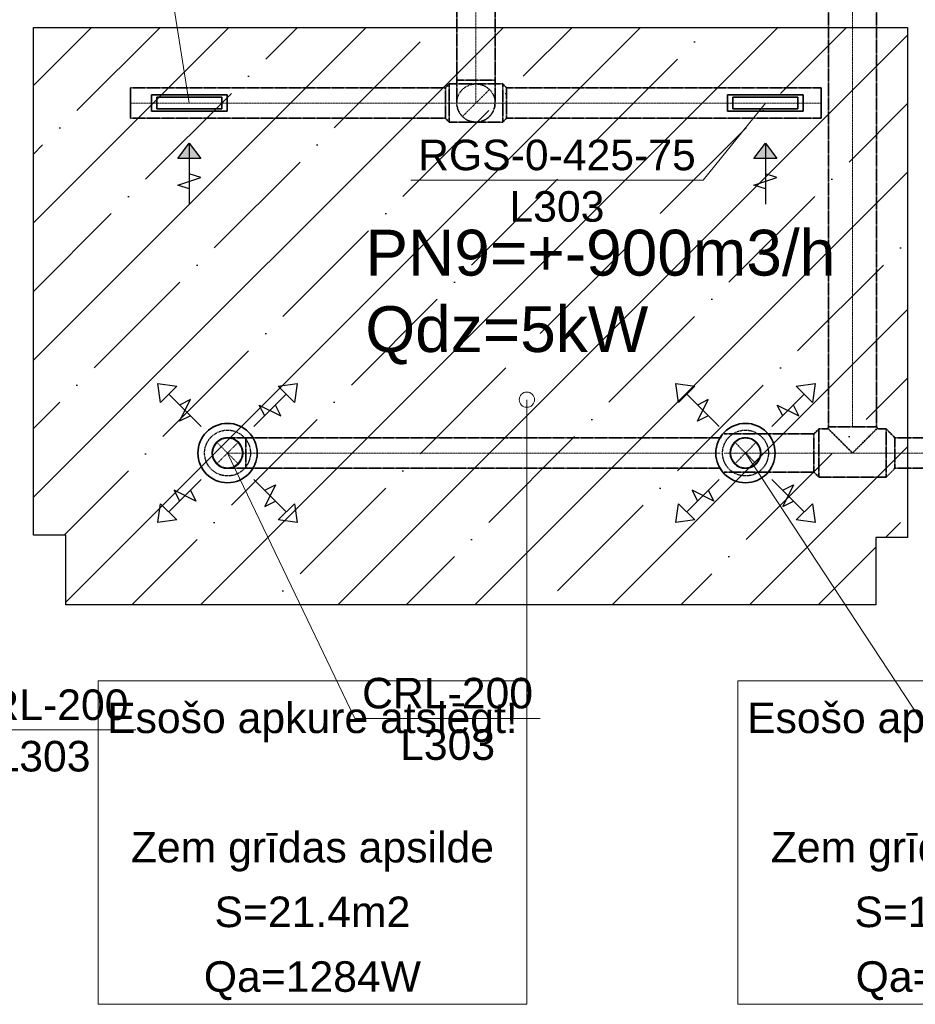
# Model space of a CAD drawing. Header units: millimetres. Extents: x -134161 to 355560, y -27497 to 30328.
# Tile 89 of 95: x 190207 to 196067, y -19051 to -12609. Entities that reach past the tile are written whole.
import ezdxf

# ---------------------------------------------------------------- set-up
doc = ezdxf.new("R2010")
doc.units = ezdxf.units.MM
for name, pattern in [('CenterLine', [17.2, 13, -2, 0.2, -2]), ('HIDDEN', [9.525, 6.35, -3.175]), ('UnderCeiling', [6.7, 4.2, -1, 0.5, -1])]:
    doc.linetypes.add(name, pattern=pattern)
doc.layers.add('AVK-A_uzdevums', color=1, linetype='CONTINUOUS', lineweight=30)
doc.layers.add('AVK-V_uzdevums', color=5, linetype='CONTINUOUS', lineweight=30)
for name, color, linetype in [('Vent-PN8-N-Plusmas bulta', 7, 'CONTINUOUS'), ('Vent-PN8-P-Plusmas bulta', 7, 'CONTINUOUS'), ('Vent-PN8-P-Teksts-', 7, 'CONTINUOUS'), ('Vent-PN9-N', 7, 'CONTINUOUS'), ('Vent-PN9-N-Iekarta', 7, 'CONTINUOUS'), ('Vent-PN9-N-Teksts-', 7, 'CONTINUOUS'), ('Vent-PN9-P', 7, 'CONTINUOUS'), ('Vent-PN9-P-Iekarta', 7, 'CONTINUOUS'), ('Vent-PN9-P-Teksts-', 7, 'CONTINUOUS')]:
    doc.layers.add(name, color=color, linetype=linetype)
doc.styles.add('Arial', font='arial.ttf', dxfattribs={"height": 187.5})
doc.styles.add('PBL', font='arial.ttf')

# ---------------------------------------------------------------- blocks, each defined once
blk = doc.blocks.new('*U1126')
at = {"layer": 'Vent-PN9-N-Teksts-', "color": 7, "linetype": 'Continuous', "lineweight": 15}
for p, q in [((53334.3, 3529.9, 2200), (52926.5, 3025, 2200)), ((52926.5, 3025, 2200), (51015, 3025, 2200))]:
    blk.add_line(p, q, dxfattribs=at)
at = {"layer": 'Vent-PN9-N-Teksts-', "color": 7, "linetype": 'Continuous', "lineweight": 25, "style": 'Arial'}
for s, p in [('RGS-0-425-75', (51062.3, 3090, 2200)), ('L303', (51660, 2753.2, 2200))]:
    blk.add_text(s, height=200, dxfattribs=at).set_placement(p)
blk = doc.blocks.new('*U1127')
at = {"layer": 'Vent-PN9-N-Teksts-', "color": 7, "linetype": 'Continuous', "lineweight": 15}
for p, q in [((49316.6, 5071.7, 2200), (47405.1, 5071.7, 2200)), ((49565.6, 3529.9, 2200), (49316.6, 5071.7, 2200))]:
    blk.add_line(p, q, dxfattribs=at)
at = {"layer": 'Vent-PN9-N-Teksts-', "color": 7, "linetype": 'Continuous', "lineweight": 25, "style": 'Arial'}
for s, p in [('RGS-0-425-75', (47452.4, 5136.7, 2200)), ('L303', (48050.1, 4799.9, 2200))]:
    blk.add_text(s, height=200, dxfattribs=at).set_placement(p)
blk = doc.blocks.new('*U1184')
at = {"layer": 'Vent-PN8-P-Teksts-', "color": 7, "linetype": 'Continuous', "lineweight": 15}
for p, q in [((47392, 1239.6, 2300), (48002.1, -572.1, 2300)), ((48002.1, -572.1, 2300), (49214.8, -572.1, 2300))]:
    blk.add_line(p, q, dxfattribs=at)
at = {"layer": 'Vent-PN8-P-Teksts-', "color": 7, "linetype": 'Continuous', "lineweight": 25, "style": 'Arial'}
for s, p in [('CRL-200', (48049.4, -507.1, 2300)), ('L303', (48297.7, -843.9, 2300))]:
    blk.add_text(s, height=200, dxfattribs=at).set_placement(p)
blk = doc.blocks.new('*U1185')
at = {"layer": 'Vent-PN9-P-Teksts-', "color": 7, "linetype": 'Continuous', "lineweight": 15}
for p, q in [((49815.6, 1239.6, 2300), (50649.1, -496.3, 2300)), ((50649.1, -496.3, 2300), (51861.8, -496.3, 2300))]:
    blk.add_line(p, q, dxfattribs=at)
at = {"layer": 'Vent-PN9-P-Teksts-', "color": 7, "linetype": 'Continuous', "lineweight": 25, "style": 'Arial'}
for s, p in [('CRL-200', (50696.3, -431.3, 2300)), ('L303', (50944.6, -768.1, 2300))]:
    blk.add_text(s, height=200, dxfattribs=at).set_placement(p)
blk = doc.blocks.new('*U1186')
at = {"layer": 'Vent-PN9-P-Teksts-', "color": 7, "linetype": 'Continuous', "lineweight": 15}
for p, q in [((53204.4, 1239.6, 2300), (54451.3, -658.7, 2300)), ((54451.3, -658.7, 2300), (55664, -658.7, 2300))]:
    blk.add_line(p, q, dxfattribs=at)
at = {"layer": 'Vent-PN9-P-Teksts-', "color": 7, "linetype": 'Continuous', "lineweight": 25, "style": 'Arial'}
for s, p in [('CRL-200', (54498.6, -593.7, 2300)), ('L303', (54746.9, -930.5, 2300))]:
    blk.add_text(s, height=200, dxfattribs=at).set_placement(p)
blk = doc.blocks.new('*U1357')
at = {"layer": 'Vent-PN9-P', "color": 5, "linetype": 'UnderCeiling', "lineweight": 35}
for p, q in [((53047.7, 1347.9, 2700), (53039.4, 1339.6, 2700)), ((53047.7, 1131.4, 2700), (53039.4, 1139.6, 2700))]:
    blk.add_line(p, q, dxfattribs=at)
at = {"layer": 'Vent-PN9-P', "color": 5, "linetype": 'UnderCeiling', "lineweight": 35, "extrusion": (-1, 0, 0)}
for major_axis in [(0, 97.6, 21.9), (0, -100)]:
    blk.add_ellipse((53039.4, 1239.6, 2700), major_axis=major_axis, ratio=1, start_param=0, end_param=0.220451, dxfattribs=at)
blk = doc.blocks.new('*U1358')
at = {"layer": 'Vent-PN9-P', "color": 5, "linetype": 'UnderCeiling', "lineweight": 35}
for p, q in [((54125.3, 1397.1, 2700), (54182.3, 1339.6, 2700)), ((54125.3, 1082.1, 2700), (54182.3, 1139.6, 2700))]:
    blk.add_line(p, q, dxfattribs=at)
at = {"layer": 'Vent-PN9-P', "color": 7, "linetype": 'CenterLine', "lineweight": 18}
blk.add_line((54125.3, 1239.6, 2700), (54182.3, 1239.6, 2700), dxfattribs=at)
at = {"layer": 'Vent-PN9-P', "color": 5, "linetype": 'UnderCeiling', "lineweight": 35, "extrusion": (1, 0, 0)}
for centre, major_axis in [((54125.3, 1239.6, 2700), (0, 157.5)), ((54182.3, 1239.6, 2700), (0, 100))]:
    blk.add_ellipse(centre, major_axis=major_axis, ratio=1, start_param=0, end_param=3.141593, dxfattribs=at)
blk = doc.blocks.new('*U1359')
at = {"layer": 'Vent-PN9-P', "color": 5, "linetype": 'UnderCeiling', "lineweight": 35}
for p, q in [((53684.3, 1397.1, 2700), (53652.3, 1364.6, 2700)), ((53684.3, 1082.1, 2700), (53652.3, 1114.6, 2700))]:
    blk.add_line(p, q, dxfattribs=at)
at = {"layer": 'Vent-PN9-P', "color": 7, "linetype": 'CenterLine', "lineweight": 18}
blk.add_line((53684.3, 1239.6, 2700), (53652.3, 1239.6, 2700), dxfattribs=at)
at = {"layer": 'Vent-PN9-P', "color": 5, "linetype": 'UnderCeiling', "lineweight": 35, "extrusion": (-1, 0, 0)}
for centre, major_axis in [((53652.3, 1239.6, 2700), (0, -125)), ((53684.3, 1239.6, 2700), (0, -157.5))]:
    blk.add_ellipse(centre, major_axis=major_axis, ratio=1, start_param=0, end_param=3.141593, dxfattribs=at)
blk = doc.blocks.new('*U1361')
at = {"layer": 'Vent-PN9-P', "color": 5, "linetype": 'UnderCeiling', "lineweight": 35}
for p, q in [((53747.3, 1411.9, 2700), (53747.3, 6398.6, 2700)), ((54062.3, 1411.9, 2700), (54062.3, 6398.6, 2700))]:
    blk.add_line(p, q, dxfattribs=at)
at = {"layer": 'Vent-PN9-P', "color": 7, "linetype": 'CenterLine', "lineweight": 18}
blk.add_line((53904.8, 1411.9, 2700), (53904.8, 6398.6, 2700), dxfattribs=at)
blk = doc.blocks.new('*U1362')
at = {"layer": 'Vent-PN9-P', "color": 5, "linetype": 'UnderCeiling', "lineweight": 35}
for p, q in [((53747.3, 1397.1, 2700), (53684.3, 1397.1, 2700)), ((53747.3, 1397.1, 2700), (53759.2, 1385.1, 2760.3)), ((53759.2, 1385.1, 2760.3), (53793.4, 1351, 2811.4)), ((54016.1, 1351, 2811.4), (54050.3, 1385.1, 2760.3)), ((54050.3, 1385.1, 2760.3), (54062.3, 1397.1, 2700)), ((54125.3, 1397.1, 2700), (54077, 1397.1, 2700)), ((53793.4, 1351, 2811.4), (53844.5, 1299.9, 2845.5)), ((53844.5, 1299.9, 2845.5), (53904.8, 1239.6, 2857.5)), ((53904.8, 1239.6, 2857.5), (53965, 1299.9, 2845.5)), ((53965, 1299.9, 2845.5), (54016.1, 1351, 2811.4)), ((54125.3, 1082.1, 2700), (53684.3, 1082.1, 2700))]:
    blk.add_line(p, q, dxfattribs=at)
at = {"layer": 'Vent-PN9-P', "color": 7, "linetype": 'CenterLine', "lineweight": 18}
blk.add_line((54125.3, 1239.6, 2700), (53684.3, 1239.6, 2700), dxfattribs=at)
at = {"layer": 'Vent-PN9-P', "color": 5, "linetype": 'UnderCeiling', "lineweight": 35}
blk.add_ellipse((53732.5, 1411.9, 2700), major_axis=(0, -14.7), ratio=1, start_param=0, end_param=1.570796, dxfattribs=at)
at = {"layer": 'Vent-PN9-P', "color": 5, "linetype": 'UnderCeiling', "lineweight": 35, "extrusion": (0, 1, 0)}
blk.add_ellipse((53904.8, 1411.9, 2700), major_axis=(-157.5, 0), ratio=1, start_param=0, end_param=3.141593, dxfattribs=at)
at = {"layer": 'Vent-PN9-P', "color": 5, "linetype": 'UnderCeiling', "lineweight": 35, "extrusion": (0, 0, -1)}
blk.add_ellipse((54077, 1411.9, 2700), major_axis=(0, -14.7), ratio=1, start_param=0, end_param=1.570796, dxfattribs=at)
blk = doc.blocks.new('*U1363')
at = {"layer": 'Vent-PN9-P', "color": 5, "linetype": 'UnderCeiling', "lineweight": 35}
for p, q in [((54182.3, 1339.6, 2700), (55701.6, 1339.6, 2700)), ((54182.3, 1139.6, 2700), (55701.6, 1139.6, 2700))]:
    blk.add_line(p, q, dxfattribs=at)
at = {"layer": 'Vent-PN9-P', "color": 7, "linetype": 'CenterLine', "lineweight": 18}
blk.add_line((54182.3, 1239.6, 2700), (55701.6, 1239.6, 2700), dxfattribs=at)
blk = doc.blocks.new('*U1364')
at = {"layer": 'Vent-PN9-P', "color": 5, "linetype": 'UnderCeiling', "lineweight": 35}
for p, q in [((53344.4, 1364.6, 2700), (53652.3, 1364.6, 2700)), ((53344.4, 1114.6, 2700), (53652.3, 1114.6, 2700))]:
    blk.add_line(p, q, dxfattribs=at)
at = {"layer": 'Vent-PN9-P', "color": 7, "linetype": 'CenterLine', "lineweight": 18}
blk.add_line((53344.4, 1239.6, 2700), (53652.3, 1239.6, 2700), dxfattribs=at)
blk = doc.blocks.new('*U1369')
at = {"layer": 'Vent-PN8-P-Plusmas bulta', "color": 7, "linetype": 'Continuous', "lineweight": 25}
for p, q in [((49377.9, 1571.3, 2195), (49360.3, 1695, 2195)), ((49360.3, 1695, 2195), (49484, 1677.3, 2195)), ((49377.9, 1571.3, 2195), (49360.3, 1695, 2195)), ((49360.3, 1695, 2195), (49484, 1677.3, 2195)), ((49484, 1677.3, 2195), (49377.9, 1571.3, 2195)), ((50147.3, 1677.3, 2195), (50271, 1695, 2195)), ((50147.3, 1677.3, 2195), (50271, 1695, 2195)), ((50253.3, 1571.3, 2195), (50147.3, 1677.3, 2195)), ((50271, 1695, 2195), (50253.3, 1571.3, 2195)), ((50271, 1695, 2195), (50253.3, 1571.3, 2195)), ((49643.1, 1412.2, 2195), (49431, 1624.3, 2195)), ((49988.2, 1412.2, 2195), (50200.3, 1624.3, 2195)), ((49501.7, 1447.5, 2195), (49572.4, 1588.9, 2195)), ((49572.4, 1588.9, 2195), (49501.7, 1553.6, 2195)), ((50058.9, 1482.9, 2195), (50023.5, 1553.6, 2195)), ((50023.5, 1553.6, 2195), (50164.9, 1482.9, 2195)), ((50164.9, 1482.9, 2195), (50129.6, 1553.6, 2195)), ((49572.4, 1482.9, 2195), (49501.7, 1447.5, 2195)), ((49643.1, 1067.1, 2195), (49431, 855, 2195)), ((49988.2, 1067.1, 2195), (50200.3, 855, 2195)), ((50058.9, 996.4, 2195), (50129.6, 1031.7, 2195)), ((50129.6, 1031.7, 2195), (50058.9, 890.3, 2195)), ((49607.7, 925.7, 2195), (49466.3, 996.4, 2195)), ((49466.3, 996.4, 2195), (49501.7, 925.7, 2195)), ((49572.4, 996.4, 2195), (49607.7, 925.7, 2195)), ((49360.3, 784.2, 2195), (49377.9, 908, 2195)), ((49360.3, 784.2, 2195), (49377.9, 908, 2195)), ((49377.9, 908, 2195), (49484, 801.9, 2195)), ((50058.9, 890.3, 2195), (50129.6, 925.7, 2195)), ((50147.3, 801.9, 2195), (50253.3, 908, 2195)), ((50253.3, 908, 2195), (50271, 784.2, 2195)), ((50253.3, 908, 2195), (50271, 784.2, 2195)), ((49484, 801.9, 2195), (49360.3, 784.2, 2195)), ((49484, 801.9, 2195), (49360.3, 784.2, 2195)), ((50271, 784.2, 2195), (50147.3, 801.9, 2195)), ((50271, 784.2, 2195), (50147.3, 801.9, 2195))]:
    blk.add_line(p, q, dxfattribs=at)
blk = doc.blocks.new('*U1370')
at = {"layer": 'Vent-PN8-P-Plusmas bulta', "color": 7, "linetype": 'Continuous', "lineweight": 25}
for p, q in [((52766.7, 1571.3, 2195), (52749, 1695, 2195)), ((52749, 1695, 2195), (52872.8, 1677.3, 2195)), ((52766.7, 1571.3, 2195), (52749, 1695, 2195)), ((52749, 1695, 2195), (52872.8, 1677.3, 2195)), ((52872.8, 1677.3, 2195), (52766.7, 1571.3, 2195)), ((53536, 1677.3, 2195), (53659.8, 1695, 2195)), ((53536, 1677.3, 2195), (53659.8, 1695, 2195)), ((53642.1, 1571.3, 2195), (53536, 1677.3, 2195)), ((53659.8, 1695, 2195), (53642.1, 1571.3, 2195)), ((53659.8, 1695, 2195), (53642.1, 1571.3, 2195)), ((53031.9, 1412.2, 2195), (52819.7, 1624.3, 2195)), ((53376.9, 1412.2, 2195), (53589.1, 1624.3, 2195)), ((52890.5, 1447.5, 2195), (52961.2, 1588.9, 2195)), ((52961.2, 1588.9, 2195), (52890.5, 1553.6, 2195)), ((53447.7, 1482.9, 2195), (53412.3, 1553.6, 2195)), ((53412.3, 1553.6, 2195), (53553.7, 1482.9, 2195)), ((53553.7, 1482.9, 2195), (53518.4, 1553.6, 2195)), ((52961.2, 1482.9, 2195), (52890.5, 1447.5, 2195)), ((53031.9, 1067.1, 2195), (52819.7, 855, 2195)), ((53376.9, 1067.1, 2195), (53589.1, 855, 2195)), ((53447.7, 996.4, 2195), (53518.4, 1031.7, 2195)), ((53518.4, 1031.7, 2195), (53447.7, 890.3, 2195)), ((52996.5, 925.7, 2195), (52855.1, 996.4, 2195)), ((52855.1, 996.4, 2195), (52890.5, 925.7, 2195)), ((52961.2, 996.4, 2195), (52996.5, 925.7, 2195)), ((52749, 784.2, 2195), (52766.7, 908, 2195)), ((52749, 784.2, 2195), (52766.7, 908, 2195)), ((52766.7, 908, 2195), (52872.8, 801.9, 2195)), ((53447.7, 890.3, 2195), (53518.4, 925.7, 2195)), ((53536, 801.9, 2195), (53642.1, 908, 2195)), ((53642.1, 908, 2195), (53659.8, 784.2, 2195)), ((53642.1, 908, 2195), (53659.8, 784.2, 2195)), ((52872.8, 801.9, 2195), (52749, 784.2, 2195)), ((52872.8, 801.9, 2195), (52749, 784.2, 2195)), ((53659.8, 784.2, 2195), (53536, 801.9, 2195)), ((53659.8, 784.2, 2195), (53536, 801.9, 2195))]:
    blk.add_line(p, q, dxfattribs=at)
blk = doc.blocks.new('*U1371')
at = {"layer": 'Vent-PN9-P', "color": 5, "linetype": 'UnderCeiling', "lineweight": 35}
for p, q in [((53344.4, 1364.6, 2700), (53064.4, 1364.6, 2700)), ((53344.4, 1114.6, 2700), (53064.4, 1114.6, 2700))]:
    blk.add_line(p, q, dxfattribs=at)
at = {"layer": 'Vent-PN9-P', "color": 7, "linetype": 'HIDDEN', "lineweight": -3}
for p, q in [((53133.7, 1168.9, 2545), (53275.1, 1310.3, 2545)), ((53133.7, 1310.3, 2545), (53275.1, 1168.9, 2545))]:
    blk.add_line(p, q, dxfattribs=at)
at = {"layer": 'Vent-PN9-P', "color": 7, "linetype": 'CenterLine', "lineweight": 18}
blk.add_line((53344.4, 1239.6, 2700), (53064.4, 1239.6, 2700), dxfattribs=at)
at = {"layer": 'Vent-PN9-P', "color": 7, "linetype": 'HIDDEN', "lineweight": -3, "extrusion": (0, 0, -1)}
blk.add_circle((-53204.4, 1239.6, -2545), 100, dxfattribs=at)
blk = doc.blocks.new('*U1372')
at = {"layer": 'Vent-PN9-P', "color": 5, "linetype": 'UnderCeiling', "lineweight": 35}
for p, q in [((53039.4, 1339.6, 2700), (49935.6, 1339.6, 2700)), ((53039.4, 1139.6, 2700), (49935.6, 1139.6, 2700))]:
    blk.add_line(p, q, dxfattribs=at)
at = {"layer": 'Vent-PN9-P', "color": 7, "linetype": 'CenterLine', "lineweight": 18}
blk.add_line((53039.4, 1239.6, 2700), (49935.6, 1239.6, 2700), dxfattribs=at)
blk = doc.blocks.new('*U1373')
at = {"layer": 'Vent-PN9-P-Iekarta', "color": 5, "linetype": 'Continuous', "lineweight": 35}
for p, q in [((53112, 1277.9, 2240), (53133.7, 1310.3, 2240)), ((53133.7, 1310.3, 2240), (53166.1, 1332, 2240)), ((53166.1, 1332, 2240), (53204.4, 1339.6, 2240)), ((53204.4, 1339.6, 2240), (53242.7, 1332, 2240)), ((53242.7, 1332, 2240), (53275.1, 1310.3, 2240)), ((53275.1, 1310.3, 2240), (53296.8, 1277.9, 2240)), ((53104.4, 1239.6, 2240), (53112, 1277.9, 2240)), ((53112, 1201.4, 2240), (53104.4, 1239.6, 2240)), ((53296.8, 1277.9, 2240), (53304.4, 1239.6, 2240)), ((53304.4, 1239.6, 2240), (53296.8, 1201.4, 2240)), ((53133.7, 1168.9, 2240), (53112, 1201.4, 2240)), ((53166.1, 1147.2, 2240), (53133.7, 1168.9, 2240)), ((53275.1, 1168.9, 2240), (53242.7, 1147.2, 2240)), ((53296.8, 1201.4, 2240), (53275.1, 1168.9, 2240)), ((53204.4, 1139.6, 2240), (53166.1, 1147.2, 2240)), ((53242.7, 1147.2, 2240), (53204.4, 1139.6, 2240))]:
    blk.add_line(p, q, dxfattribs=at)
for centre, radius in [((53204.4, 1239.6, 2228), 194), ((53204.4, 1239.6, 2300), 100), ((53204.4, 1239.6, 2240), 2.5)]:
    blk.add_circle(centre, radius, dxfattribs=at)
at = {"layer": 'Vent-PN9-P-Iekarta', "color": 7, "linetype": 'HIDDEN', "lineweight": -3}
blk.add_circle((53204.4, 1239.6, 2190), 150, dxfattribs=at)
blk = doc.blocks.new('*U1374')
at = {"layer": 'Vent-PN9-P', "color": 7, "linetype": 'Continuous', "lineweight": -3}
blk.add_line((53204.4, 1239.6, 2422.5), (53204.4, 1239.6, 2421.5), dxfattribs=at)
blk = doc.blocks.new('*U1375')
at = {"layer": 'Vent-PN9-P-Iekarta', "color": 5, "linetype": 'Continuous', "lineweight": 35}
for p, q in [((49723.2, 1277.9, 2240), (49744.9, 1310.3, 2240)), ((49744.9, 1310.3, 2240), (49777.4, 1332, 2240)), ((49777.4, 1332, 2240), (49815.6, 1339.6, 2240)), ((49815.6, 1339.6, 2240), (49853.9, 1332, 2240)), ((49853.9, 1332, 2240), (49886.3, 1310.3, 2240)), ((49886.3, 1310.3, 2240), (49908, 1277.9, 2240)), ((49715.6, 1239.6, 2240), (49723.2, 1277.9, 2240)), ((49723.2, 1201.4, 2240), (49715.6, 1239.6, 2240)), ((49908, 1277.9, 2240), (49915.6, 1239.6, 2240)), ((49915.6, 1239.6, 2240), (49908, 1201.4, 2240)), ((49744.9, 1168.9, 2240), (49723.2, 1201.4, 2240)), ((49777.4, 1147.2, 2240), (49744.9, 1168.9, 2240)), ((49886.3, 1168.9, 2240), (49853.9, 1147.2, 2240)), ((49908, 1201.4, 2240), (49886.3, 1168.9, 2240)), ((49815.6, 1139.6, 2240), (49777.4, 1147.2, 2240)), ((49853.9, 1147.2, 2240), (49815.6, 1139.6, 2240))]:
    blk.add_line(p, q, dxfattribs=at)
for centre, radius in [((49815.6, 1239.6, 2228), 194), ((49815.6, 1239.6, 2300), 100), ((49815.6, 1239.6, 2240), 2.5)]:
    blk.add_circle(centre, radius, dxfattribs=at)
at = {"layer": 'Vent-PN9-P-Iekarta', "color": 7, "linetype": 'HIDDEN', "lineweight": -3}
blk.add_circle((49815.6, 1239.6, 2190), 150, dxfattribs=at)
blk = doc.blocks.new('*U1376')
at = {"layer": 'Vent-PN9-P', "color": 7, "linetype": 'Continuous', "lineweight": -3}
blk.add_line((49815.6, 1239.6, 2330), (49815.6, 1239.6, 2329), dxfattribs=at)
blk = doc.blocks.new('*U1377')
at = {"layer": 'Vent-PN9-P', "color": 7, "linetype": 'UnderCeiling', "lineweight": 18}
for p, q in [((49886.3, 1168.9, 2580), (49744.9, 1310.3, 2580)), ((49744.9, 1168.9, 2580), (49886.3, 1310.3, 2580))]:
    blk.add_line(p, q, dxfattribs=at)
at = {"layer": 'Vent-PN9-P', "color": 5, "linetype": 'UnderCeiling', "lineweight": 35, "extrusion": (0, 0, -1)}
blk.add_ellipse((49815.6, 1239.6, 2580), major_axis=(0, -100), ratio=1, start_param=0, end_param=3.141593, dxfattribs=at)
at = {"layer": 'Vent-PN9-P', "color": 7, "linetype": 'HIDDEN', "lineweight": -3, "extrusion": (0, 0, -1)}
blk.add_ellipse((49815.6, 1239.6, 2580), major_axis=(0, 100), ratio=1, start_param=0, end_param=3.141593, dxfattribs=at)
at = {"layer": 'Vent-PN9-P', "color": 5, "linetype": 'UnderCeiling', "lineweight": 35, "extrusion": (0, -1, 0)}
for centre in [(49935.6, 1339.6, 2580), (49935.6, 1139.6, 2580)]:
    blk.add_ellipse(centre, major_axis=(0, 0, 120), ratio=1, start_param=0, end_param=1.570796, dxfattribs=at)
at = {"layer": 'Vent-PN9-P', "color": 5, "linetype": 'UnderCeiling', "lineweight": 35, "extrusion": (1, 0, 0)}
blk.add_ellipse((49935.6, 1239.6, 2700), major_axis=(0, 100), ratio=1, start_param=0, end_param=3.141593, dxfattribs=at)
at = {"layer": 'Vent-PN9-P', "color": 7, "linetype": 'CenterLine', "lineweight": 18, "extrusion": (0, -1, 0)}
blk.add_ellipse((49935.6, 1239.6, 2580), major_axis=(0, 0, 120), ratio=1, start_param=0, end_param=1.570796, dxfattribs=at)
blk = doc.blocks.new('*U1472')
at = {"layer": 'Vent-PN8-N-Plusmas bulta', "linetype": 'Continuous', "lineweight": 25}
blk.add_hatch(color=7, dxfattribs=at).paths.add_polyline_path([(49490.6, 3167.4), (49565.6, 3267.4), (49640.6, 3167.4)], flags=0)
at = {"layer": 'Vent-PN8-N-Plusmas bulta', "color": 7, "linetype": 'Continuous', "lineweight": 25}
for p, q in [((49490.6, 3167.4, 2171), (49565.6, 3267.4, 2171)), ((49565.6, 3267.4, 2171), (49565.6, 2867.4, 2171)), ((49565.6, 3267.4, 2171), (49640.6, 3167.4, 2171)), ((49490.6, 2992.4, 2171), (49640.6, 3042.4, 2171)), ((49640.6, 3042.4, 2171), (49565.6, 3067.4, 2171)), ((49565.6, 2967.4, 2171), (49490.6, 2992.4, 2171))]:
    blk.add_line(p, q, dxfattribs=at)
blk.add_3dface([(49490.6, 3167.4, 2171), (49565.6, 3267.4, 2171), (49640.6, 3167.4, 2171)], dxfattribs=at)
blk = doc.blocks.new('*U1473')
at = {"layer": 'Vent-PN8-N-Plusmas bulta', "linetype": 'Continuous', "lineweight": 25}
blk.add_hatch(color=7, dxfattribs=at).paths.add_polyline_path([(53259.3, 3167.4), (53334.3, 3267.4), (53409.3, 3167.4)], flags=0)
at = {"layer": 'Vent-PN8-N-Plusmas bulta', "color": 7, "linetype": 'Continuous', "lineweight": 25}
for p, q in [((53259.3, 3167.4, 2171), (53334.3, 3267.4, 2171)), ((53334.3, 3267.4, 2171), (53334.3, 2867.4, 2171)), ((53334.3, 3267.4, 2171), (53409.3, 3167.4, 2171)), ((53259.3, 2992.4, 2171), (53409.3, 3042.4, 2171)), ((53409.3, 3042.4, 2171), (53334.3, 3067.4, 2171)), ((53334.3, 2967.4, 2171), (53259.3, 2992.4, 2171))]:
    blk.add_line(p, q, dxfattribs=at)
blk.add_3dface([(53259.3, 3167.4, 2171), (53334.3, 3267.4, 2171), (53409.3, 3167.4, 2171)], dxfattribs=at)
blk = doc.blocks.new('*U1474')
at = {"layer": 'Vent-PN9-N', "color": 1, "linetype": 'UnderCeiling', "lineweight": 35}
for p, q in [((51615.8, 3654.9, 2300), (51640.8, 3629.9, 2300)), ((51615.8, 3404.9, 2300), (51640.8, 3429.9, 2300))]:
    blk.add_line(p, q, dxfattribs=at)
at = {"layer": 'Vent-PN9-N', "color": 7, "linetype": 'CenterLine', "lineweight": 18}
blk.add_line((51615.8, 3529.9, 2300), (51640.8, 3529.9, 2300), dxfattribs=at)
at = {"layer": 'Vent-PN9-N', "color": 1, "linetype": 'UnderCeiling', "lineweight": 35, "extrusion": (1, 0, 0)}
for centre, major_axis in [((51615.8, 3529.9, 2300), (0, 125)), ((51640.8, 3529.9, 2300), (0, 100))]:
    blk.add_ellipse(centre, major_axis=major_axis, ratio=1, start_param=0, end_param=3.141593, dxfattribs=at)
blk = doc.blocks.new('*U1475')
at = {"layer": 'Vent-PN9-N', "color": 1, "linetype": 'UnderCeiling', "lineweight": 35}
for p, q in [((51265.8, 3654.9, 2300), (51240.8, 3629.9, 2300)), ((51265.8, 3404.9, 2300), (51240.8, 3429.9, 2300))]:
    blk.add_line(p, q, dxfattribs=at)
at = {"layer": 'Vent-PN9-N', "color": 7, "linetype": 'CenterLine', "lineweight": 18}
blk.add_line((51265.8, 3529.9, 2300), (51240.8, 3529.9, 2300), dxfattribs=at)
at = {"layer": 'Vent-PN9-N', "color": 1, "linetype": 'UnderCeiling', "lineweight": 35, "extrusion": (-1, 0, 0)}
for centre, major_axis in [((51240.8, 3529.9, 2300), (0, -100)), ((51265.8, 3529.9, 2300), (0, -125))]:
    blk.add_ellipse(centre, major_axis=major_axis, ratio=1, start_param=0, end_param=3.141593, dxfattribs=at)
blk = doc.blocks.new('*U1477')
at = {"layer": 'Vent-PN9-N', "color": 1, "linetype": 'UnderCeiling', "lineweight": 35}
for p, q in [((51315.8, 3679.9, 2700), (51315.8, 6398.6, 2700)), ((51565.8, 3679.9, 2700), (51565.8, 6398.6, 2700))]:
    blk.add_line(p, q, dxfattribs=at)
at = {"layer": 'Vent-PN9-N', "color": 7, "linetype": 'CenterLine', "lineweight": 18}
blk.add_line((51440.8, 3679.9, 2700), (51440.8, 6398.6, 2700), dxfattribs=at)
blk = doc.blocks.new('*U1478')
at = {"layer": 'Vent-PN9-N', "color": 7, "linetype": 'UnderCeiling', "lineweight": 18}
blk.add_line((51529.2, 3618.3, 2550), (51352.4, 3441.5, 2550), dxfattribs=at)
at = {"layer": 'Vent-PN9-N', "color": 1, "linetype": 'UnderCeiling', "lineweight": 35, "extrusion": (0, 1, 0)}
blk.add_ellipse((51440.8, 3679.9, 2700), major_axis=(-125, 0), ratio=1, start_param=0, end_param=3.141593, dxfattribs=at)
at = {"layer": 'Vent-PN9-N', "color": 1, "linetype": 'UnderCeiling', "lineweight": 35, "extrusion": (-1, 0, 0)}
for centre in [(51315.8, 3679.9, 2550), (51565.8, 3679.9, 2550)]:
    blk.add_ellipse(centre, major_axis=(0, -150), ratio=1, start_param=0, end_param=1.570796, dxfattribs=at)
at = {"layer": 'Vent-PN9-N', "color": 7, "linetype": 'CenterLine', "lineweight": 18, "extrusion": (-1, 0, 0)}
blk.add_ellipse((51440.8, 3679.9, 2550), major_axis=(0, -150), ratio=1, start_param=0, end_param=1.570796, dxfattribs=at)
at = {"layer": 'Vent-PN9-N', "color": 7, "linetype": 'HIDDEN', "lineweight": -3, "extrusion": (0, 0, -1)}
blk.add_ellipse((51440.8, 3529.9, 2550), major_axis=(-125, 0), ratio=1, start_param=0, end_param=3.141593, dxfattribs=at)
at = {"layer": 'Vent-PN9-N', "color": 1, "linetype": 'UnderCeiling', "lineweight": 35, "extrusion": (0, 0, -1)}
blk.add_ellipse((51440.8, 3529.9, 2550), major_axis=(125, 0), ratio=1, start_param=0, end_param=3.141593, dxfattribs=at)
blk = doc.blocks.new('*U1479')
at = {"layer": 'Vent-PN9-N', "color": 7, "linetype": 'Continuous', "lineweight": -3}
blk.add_line((51440.8, 3529.9, 2493.8), (51440.8, 3529.9, 2492.8), dxfattribs=at)
blk = doc.blocks.new('*U1480')
at = {"layer": 'Vent-PN9-N', "color": 1, "linetype": 'UnderCeiling', "lineweight": 35}
for p, q in [((51615.8, 3654.9, 2300), (51265.8, 3654.9, 2300)), ((51615.8, 3404.9, 2300), (51265.8, 3404.9, 2300))]:
    blk.add_line(p, q, dxfattribs=at)
at = {"layer": 'Vent-PN9-N', "color": 7, "linetype": 'CenterLine', "lineweight": 18}
blk.add_line((51615.8, 3529.9, 2300), (51265.8, 3529.9, 2300), dxfattribs=at)
blk = doc.blocks.new('*U1481')
at = {"layer": 'Vent-PN9-N', "color": 1, "linetype": 'UnderCeiling', "lineweight": 35}
for p, q in [((51640.8, 3629.9, 2300), (53699.8, 3629.9, 2300)), ((51640.8, 3429.9, 2300), (53699.8, 3429.9, 2300))]:
    blk.add_line(p, q, dxfattribs=at)
at = {"layer": 'Vent-PN9-N', "color": 7, "linetype": 'CenterLine', "lineweight": 18}
blk.add_line((51640.8, 3529.9, 2300), (53699.8, 3529.9, 2300), dxfattribs=at)
blk = doc.blocks.new('*U1482')
at = {"layer": 'Vent-PN9-N-Iekarta', "color": 1, "linetype": 'Continuous', "lineweight": 35}
for p, q in [((53581.8, 3582.4, 2186), (53086.8, 3582.4, 2186)), ((53086.8, 3477.4, 2186), (53086.8, 3582.4, 2186)), ((53121.8, 3567.4, 2200.1), (53121.8, 3492.4, 2200.1)), ((53546.8, 3567.4, 2200.1), (53121.8, 3567.4, 2200.1)), ((53546.8, 3492.4, 2200.1), (53546.8, 3567.4, 2200.1)), ((53581.8, 3582.4, 2186), (53581.8, 3477.4, 2186)), ((53121.8, 3492.4, 2200.1), (53546.8, 3492.4, 2200.1)), ((53581.8, 3477.4, 2186), (53086.8, 3477.4, 2186))]:
    blk.add_line(p, q, dxfattribs=at)
blk = doc.blocks.new('*U1483')
at = {"layer": 'Vent-PN9-N-Iekarta', "color": 1, "linetype": 'Continuous', "lineweight": 35}
for p, q in [((49813.1, 3582.4, 2186), (49318.1, 3582.4, 2186)), ((49318.1, 3477.4, 2186), (49318.1, 3582.4, 2186)), ((49353.1, 3567.4, 2200.1), (49353.1, 3492.4, 2200.1)), ((49778.1, 3567.4, 2200.1), (49353.1, 3567.4, 2200.1)), ((49778.1, 3492.4, 2200.1), (49778.1, 3567.4, 2200.1)), ((49813.1, 3582.4, 2186), (49813.1, 3477.4, 2186)), ((49353.1, 3492.4, 2200.1), (49778.1, 3492.4, 2200.1)), ((49813.1, 3477.4, 2186), (49318.1, 3477.4, 2186))]:
    blk.add_line(p, q, dxfattribs=at)
blk = doc.blocks.new('*U1484')
at = {"layer": 'Vent-PN9-N', "color": 1, "linetype": 'Continuous', "lineweight": 35}
blk.add_line((53699.8, 3429.9, 2300), (53699.8, 3629.9, 2300), dxfattribs=at)
blk = doc.blocks.new('*U1485')
at = {"layer": 'Vent-PN9-N', "color": 1, "linetype": 'UnderCeiling', "lineweight": 35}
for p, q in [((49181.8, 3629.9, 2300), (51240.8, 3629.9, 2300)), ((49181.8, 3429.9, 2300), (51240.8, 3429.9, 2300))]:
    blk.add_line(p, q, dxfattribs=at)
at = {"layer": 'Vent-PN9-N', "color": 7, "linetype": 'CenterLine', "lineweight": 18}
blk.add_line((49181.8, 3529.9, 2300), (51240.8, 3529.9, 2300), dxfattribs=at)
blk = doc.blocks.new('*U1486')
at = {"layer": 'Vent-PN9-N', "color": 1, "linetype": 'Continuous', "lineweight": 35}
blk.add_line((49181.8, 3629.9, 2300), (49181.8, 3429.9, 2300), dxfattribs=at)
blk = doc.blocks.new('*U2108')
at = {"layer": 'AVK-A_uzdevums', "color": 7, "linetype": 'Continuous', "lineweight": 18}
for p, q in [((55960.8, 1588.7), (55960.8, -251.1)), ((53155.1, -2367.3), (53155.1, -251.1)), ((53155.1, -251.1), (55960.8, -251.1)), ((55960.8, -251.1), (55960.8, -2367.3)), ((55960.8, -2367.3), (53155.1, -2367.3))]:
    blk.add_line(p, q, dxfattribs=at)
at = {"layer": 'AVK-A_uzdevums', "color": 7, "linetype": 'Continuous', "lineweight": 18, "extrusion": (0, 0, -1)}
blk.add_circle((-55960.8, 1588.7), 50, dxfattribs=at)
at = {"layer": 'AVK-A_uzdevums', "color": 7, "linetype": 'Continuous', "lineweight": 25, "style": 'Arial'}
for s, p in [('Esošo apkure atslēgt!', (53214.5, -592.6)), ('Zem grīdas apsilde', (53369.9, -1439.1)), ('S=10.6m2', (53917.2, -1862.4)), ('Qa=636W', (53925.1, -2285.7))]:
    blk.add_text(s, height=200, dxfattribs=at).set_placement(p)
blk = doc.blocks.new('*U2109')
at = {"layer": 'AVK-A_uzdevums', "color": 7, "linetype": 'Continuous', "lineweight": 18}
for p, q in [((51773.9, 1588.7), (51773.9, -251.1)), ((48968.2, -2367.3), (48968.2, -251.1)), ((48968.2, -251.1), (51773.9, -251.1)), ((51773.9, -251.1), (51773.9, -2367.3)), ((51773.9, -2367.3), (48968.2, -2367.3))]:
    blk.add_line(p, q, dxfattribs=at)
at = {"layer": 'AVK-A_uzdevums', "color": 7, "linetype": 'Continuous', "lineweight": 18, "extrusion": (0, 0, -1)}
blk.add_circle((-51773.9, 1588.7), 50, dxfattribs=at)
at = {"layer": 'AVK-A_uzdevums', "color": 7, "linetype": 'Continuous', "lineweight": 25, "style": 'Arial'}
for s, p in [('Esošo apkure atslēgt!', (49027.6, -592.6)), ('Zem grīdas apsilde', (49183.1, -1439.1)), ('S=21.4m2', (49730.3, -1862.4)), ('Qa=1284W', (49660.5, -2285.7))]:
    blk.add_text(s, height=200, dxfattribs=at).set_placement(p)

msp = doc.modelspace()

# ---------------------------------------------------------------- hatches: boundary and pattern name
at = {"layer": 'AVK-A_uzdevums'}
h = msp.add_hatch(dxfattribs=at)
h.set_pattern_fill('ANSI35', color=256, scale=100)
h.set_pattern_definition([(45, (141751.17, -16683.6), (-449.013, 449.013), []), (45, (142200.2, -16683.6), (-449.013, 449.013), [793.75, -158.75, 0, -158.75])])
h.paths.add_polyline_path([(190296.9, -12658.6), (196015.4, -12658.6), (196015.4, -15995.7), (195807.3, -15995.7), (195807.3, -16436.7), (190508.6, -16436.7), (190508.6, -15981.6), (190296.9, -15981.6)])

# ---------------------------------------------------------------- linework, layer by layer
msp.add_lwpolyline([(190296.9, -12658.6), (196015.4, -12658.6), (196015.4, -15995.7), (195807.3, -15995.7), (195807.3, -16436.7), (190508.6, -16436.7), (190508.6, -15981.6), (190296.9, -15981.6)], close=True, dxfattribs=at)

# ---------------------------------------------------------------- block references
for name in ['*U2109', '*U2108']:
    msp.add_blockref(name, (141751.2, -16683.6), dxfattribs=at)
at = {"layer": 'Vent-PN8-N-Plusmas bulta'}
for name in ['*U1472', '*U1473']:
    msp.add_blockref(name, (141751.2, -16683.6), dxfattribs=at)
at = {"layer": 'Vent-PN8-P-Plusmas bulta'}
for name in ['*U1369', '*U1370']:
    msp.add_blockref(name, (141751.2, -16683.6), dxfattribs=at)
at = {"layer": 'Vent-PN8-P-Teksts-'}
msp.add_blockref('*U1184', (141751.2, -16683.6), dxfattribs=at)
at = {"layer": 'Vent-PN9-N'}
for name in ['*U1477', '*U1478', '*U1485', '*U1486', '*U1475', '*U1480', '*U1474', '*U1481', '*U1484', '*U1479']:
    msp.add_blockref(name, (141751.2, -16683.6), dxfattribs=at)
at = {"layer": 'Vent-PN9-N-Iekarta'}
for name in ['*U1483', '*U1482']:
    msp.add_blockref(name, (141751.2, -16683.6), dxfattribs=at)
at = {"layer": 'Vent-PN9-N-Teksts-'}
for name in ['*U1127', '*U1126']:
    msp.add_blockref(name, (141751.2, -16683.6), dxfattribs=at)
at = {"layer": 'Vent-PN9-P'}
for name in ['*U1361', '*U1371', '*U1364', '*U1359', '*U1362', '*U1358', '*U1377', '*U1372', '*U1357', '*U1363', '*U1376', '*U1374']:
    msp.add_blockref(name, (141751.2, -16683.6), dxfattribs=at)
at = {"layer": 'Vent-PN9-P-Iekarta'}
for name in ['*U1375', '*U1373']:
    msp.add_blockref(name, (141751.2, -16683.6), dxfattribs=at)
at = {"layer": 'Vent-PN9-P-Teksts-'}
for name in ['*U1185', '*U1186']:
    msp.add_blockref(name, (141751.2, -16683.6), dxfattribs=at)

# ---------------------------------------------------------------- texts
at = {"layer": 'AVK-V_uzdevums', "insert": (192468.4, -13983), "char_height": 300, "width": 1929.168, "attachment_point": 1, "style": 'PBL'}
msp.add_mtext('{\\fArial|b0|i0|c186|p34;PN9=+-900m3/h\\PQdz=5kW}', dxfattribs=at)

doc.saveas('drawing.dxf')
